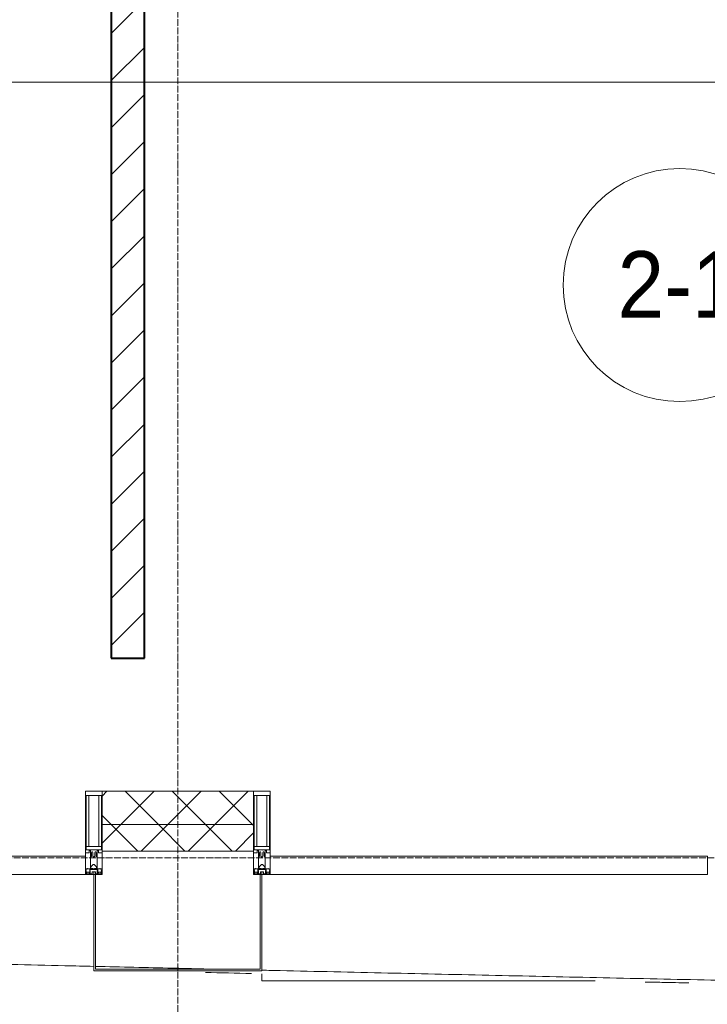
# Model space of a CAD drawing. Header units: millimetres. Extents: x 5617 to 101473, y 7718 to 212653.
# Tile 28 of 66: x 38955 to 41020, y 14960 to 17917. Entities that reach past the tile are written whole.
import ezdxf

# ---------------------------------------------------------------- set-up
doc = ezdxf.new("R2010")
doc.units = ezdxf.units.MM
doc.linetypes.add('ADSK_Линия сетки', pattern=[25, 20, -2.5, 0, -2.5])
doc.linetypes.add('Линия сетки', pattern=[25, 20, -2.5, 0, -2.5])
for name, color, linetype, lineweight in [('Импосты витража', 7, 'Continuous', 18), ('Колонны', 7, 'Continuous', 18), ('Марки помещений', 7, 'Continuous', 20), ('Оси', 7, 'Continuous', 9), ('Панели витража', 7, 'Continuous', 18), ('Стены разрез', 7, 'Continuous', 40), ('Стены штриховка', 7, 'Continuous', 40), ('Форма', 7, 'Continuous', 18), ('Формообразующий элемент-перекрытие', 7, 'Continuous', 18), ('Элементы узлов', 7, 'Continuous', 18)]:
    doc.layers.add(name, color=color, linetype=linetype, lineweight=lineweight)
doc.styles.add('Arial_3', font='arial.ttf', dxfattribs={"width": 0.9, "height": 200})
pattern_1 = [(45, (0, 0), (-70.71068, 70.71068), []), (135, (0, 0), (-70.71068, -70.71068), [])]

# ---------------------------------------------------------------- blocks, each defined once
blk = doc.blocks.new('135_SLK_K4_AR_rvt-1-МКСС_К4_L19_64_800_')
at = {"layer": 'Стены разрез', "lineweight": 9, "true_color": 0xaaaaaa}
h = blk.add_hatch(dxfattribs=at)
h.set_pattern_fill('FP_3', color=253, style=0, pattern_type=2)
h.set_pattern_definition([(45, (0, 0), (-70.71068, 70.71068), [])])
h.paths.add_polyline_path([(114950, 16000), (115050, 16000), (115050, 19400), (114950, 19400), (114950, 16975.3)])
at = {"layer": 'Стены разрез', "color": 253, "true_color": 0xaaaaaa}
for p, q in [((114950, 19400), (114950, 16000)), ((115050, 16000), (115050, 19300)), ((114950, 16000), (115050, 16000))]:
    blk.add_line(p, q, dxfattribs=at)
blk = doc.blocks.new('System Panel - A_PAN_Glass-7508020-МКСС_К4_L19_64_800_')
at = {"layer": 'Панели витража', "color": 253, "lineweight": 5, "true_color": 0xaaaaaa}
for p, q in [((656.25, 55), (-656.25, 55)), ((-656.25, 55), (-656.25, 0)), ((656.25, 0), (656.25, 55)), ((-656.25, 0), (656.25, 0))]:
    blk.add_line(p, q, dxfattribs=at)
blk = doc.blocks.new('Rectangular Mullion - 50Wx250H-2623690-МКСС_К4_L19_64_800_')
at = {"layer": 'Элементы узлов', "color": 253, "lineweight": 5, "true_color": 0xaaaaaa}
for p, q in [((-25, 65.2), (-25, 250)), ((-25, 250), (0, 250)), ((-23, 237.3), (0, 237.3)), ((-23, 237.3), (-23, 73.6)), ((-14.9, 84), (-14.9, 237.3)), ((25, 250), (0, 250)), ((23, 237.3), (0, 237.3)), ((14.9, 84), (14.9, 237.3)), ((23, 237.3), (23, 73.6)), ((25, 65.2), (25, 250)), ((-14, 65.2), (-25, 65.2)), ((0, 84), (-23, 84)), ((-0.5, 73.6), (-23, 73.6)), ((-14, 71.3), (-14, 65.2)), ((-10, 71.3), (-14, 71.3)), ((-10, 53), (-10, 71.3)), ((-7, 65.2), (-5.9, 67.3)), ((-7, 65.2), (-7, 54.7)), ((-4.1, 67.3), (-5.9, 67.3)), ((-4.1, 67.3), (-2.9, 65.1)), ((-2.9, 65.1), (-2.9, 54.6)), ((0, 84), (23, 84)), ((0.5, 73.6), (23, 73.6)), ((4.1, 67.3), (2.9, 65.1)), ((2.9, 65.1), (2.9, 54.6)), ((4.1, 67.3), (5.9, 67.3)), ((7, 65.2), (5.9, 67.3)), ((7, 65.2), (7, 54.7)), ((10, 71.3), (14, 71.3)), ((10, 53), (10, 71.3)), ((14, 71.3), (14, 65.2)), ((14, 65.2), (25, 65.2)), ((-8.7, 53), (-10, 53)), ((-10, 53), (-10, 17)), ((-8.7, 53), (-7, 54.7)), ((-8.5, 23), (-1.5, 30)), ((-1.3, 53), (-2.9, 54.6)), ((-1.5, 30), (0, 30)), ((0, 53), (-1.3, 53)), ((0, 53), (1.3, 53)), ((1.5, 30), (0, 30)), ((1.3, 53), (2.9, 54.6)), ((8.5, 23), (1.5, 30)), ((8.7, 53), (7, 54.7)), ((8.7, 53), (10, 53)), ((10, 53), (10, 17)), ((-23.8, 14.6), (-25, 14.2)), ((-25, 0), (-25, 14.2)), ((-22.3, 17), (-23.8, 17)), ((-23.8, 17), (-23.8, 14.6)), ((-22.5, 10.6), (-23.8, 14.6)), ((-22.5, 10.6), (-23.7, 9.9)), ((-23.7, 1.3), (-23.7, 9.9)), ((-23.7, 1.3), (-11.8, 1.3)), ((-23.2, 10.2), (-22.5, 8)), ((-22.5, 8), (-22.5, 4.5)), ((-21.3, 4.5), (-22.5, 4.5)), ((-22.3, 17), (-22.3, 16)), ((-22.3, 16), (-21.3, 16)), ((-19, 17.6), (-21.3, 16)), ((-21.3, 4.5), (-21.3, 6.5)), ((-21.3, 6.5), (-14.2, 6.5)), ((-18.4, 16.6), (-19, 17.6)), ((-7.4, 16.6), (-18.4, 16.6)), ((-14.2, 6.5), (-14.2, 4.5)), ((-13.2, 4.5), (-14.2, 4.5)), ((-13.2, 4.5), (-12.2, 7.2)), ((-12.7, 7.6), (-11.3, 11.4)), ((-12.7, 7.6), (-11.8, 6.9)), ((-12.2, 9), (-12.2, 14.8)), ((-12.2, 14.8), (0, 14.8)), ((-11.8, 1.3), (-11.8, 6.9)), ((-10.5, 11.2), (-11.3, 11.4)), ((-10.5, 1.5), (-10.5, 11.2)), ((-4.8, 1.5), (-10.5, 1.5)), ((-10, 17), (-7.5, 17)), ((-8.5, 18.5), (-8.5, 23)), ((-7.5, 18.5), (-8.5, 18.5)), ((-7.5, 17), (-7.5, 18.5)), ((-7.4, 18), (-7.4, 16.6)), ((-2.6, 18), (-7.4, 18)), ((0, 8), (-4.8, 8)), ((-4.8, 1.5), (-4.8, 8)), ((-2.6, 18), (-2.6, 16.8)), ((-2.6, 16.8), (0, 16.8)), ((2.6, 16.8), (0, 16.8)), ((0, 14.8), (0, 16.8)), ((0, 14.8), (0, 16.8)), ((12.2, 14.8), (0, 14.8)), ((0, 0), (0, 8)), ((0, 8), (4.8, 8)), ((0, 0), (0, 8)), ((2.6, 18), (2.6, 16.8)), ((2.6, 18), (7.4, 18)), ((4.8, 1.5), (4.8, 8)), ((4.8, 1.5), (10.5, 1.5)), ((7.4, 18), (7.4, 16.6)), ((7.4, 16.6), (18.4, 16.6)), ((7.5, 18.5), (8.5, 18.5)), ((7.5, 17), (7.5, 18.5)), ((10, 17), (7.5, 17)), ((8.5, 18.5), (8.5, 23)), ((10.5, 11.2), (11.3, 11.4)), ((10.5, 1.5), (10.5, 11.2)), ((12.7, 7.6), (11.3, 11.4)), ((12.7, 7.6), (11.8, 6.9)), ((11.8, 1.3), (11.8, 6.9)), ((23.7, 1.3), (11.8, 1.3)), ((12.2, 9), (12.2, 14.8)), ((13.2, 4.5), (12.2, 7.2)), ((13.2, 4.5), (14.2, 4.5)), ((21.3, 6.5), (14.2, 6.5)), ((14.2, 6.5), (14.2, 4.5)), ((18.4, 16.6), (19, 17.6)), ((19, 17.6), (21.3, 16)), ((22.3, 16), (21.3, 16)), ((21.3, 4.5), (21.3, 6.5)), ((21.3, 4.5), (22.5, 4.5)), ((22.3, 17), (22.3, 16)), ((22.3, 17), (23.8, 17)), ((22.5, 10.6), (23.8, 14.6)), ((22.5, 10.6), (23.7, 9.9)), ((23.2, 10.2), (22.5, 8)), ((22.5, 8), (22.5, 4.5)), ((23.7, 1.3), (23.7, 9.9)), ((23.8, 17), (23.8, 14.6)), ((23.8, 14.6), (25, 14.2)), ((25, 0), (25, 14.2)), ((-25, 0), (0, 0)), ((25, 0), (0, 0))]:
    blk.add_line(p, q, dxfattribs=at)
for centre, start, end in [((-0.5, 73.1), 360, 90), ((0.5, 73.1), 90, 180)]:
    blk.add_arc(centre, 0.5, start, end, dxfattribs=at)
blk = doc.blocks.new('Rectangular Mullion - R_StandardFrame_50Wx250H-V44-МКСС_К4_L19_64_800_')
at = {"layer": 'Импосты витража', "color": 253, "lineweight": 5, "true_color": 0xaaaaaa}
for p, q in [((-25, -250), (-25, 0)), ((-25, 0), (0, 0)), ((5, 0), (25, 0)), ((25, 0), (25, -250)), ((25, -250), (-25, -250))]:
    blk.add_line(p, q, dxfattribs=at)
blk = doc.blocks.new('Rectangular Mullion - R_StandardFrame_50Wx250H-7505731-МКСС_К4_L19_64_800_')
at = {"layer": 'Импосты витража', "color": 253, "lineweight": 5, "true_color": 0xaaaaaa}
for p, q in [((-25, -250), (-25, 0)), ((-25, 0), (-5, 0)), ((0, 0), (25, 0)), ((25, 0), (25, -250)), ((25, -250), (-25, -250))]:
    blk.add_line(p, q, dxfattribs=at)
blk = doc.blocks.new('A_SLK_PAN_Type1 - Прямой тип панели-6537780-МКСС_К4_L19_64_800_')
at = {"layer": 'Колонны', "lineweight": 5}
for p, q in [((-252.5, 290), (252.5, 290)), ((-252.5, 0), (-252.5, 290)), ((-247.5, 285), (-247.5, 0)), ((247.5, 285), (-247.5, 285)), ((247.5, 0), (247.5, 285)), ((252.5, 290), (252.5, 0)), ((-247.5, 0), (-252.5, 0)), ((252.5, 0), (247.5, 0))]:
    blk.add_line(p, q, dxfattribs=at)
blk = doc.blocks.new('A_OGR_PAN_Отлив - A_OGR_PAN_Отлив-6121869-МКСС_К4_L19_64_800_')
at = {"layer": 'Колонны', "color": 253, "lineweight": 5, "true_color": 0xaaaaaa}
for q in [(-681.2, -298.3), (319.1, -320)]:
    blk.add_line((-681.2, -320), q, dxfattribs=at)
blk = doc.blocks.new('135_SLK_K4_AR_FCD_rvt-1-МКСС_К4_L19_64_800_')
at = {"layer": 'Стены разрез', "lineweight": 5, "true_color": 0xaaaaaa}
h = blk.add_hatch(dxfattribs=at)
h.set_pattern_fill('FP_4', color=253, style=0, pattern_type=2)
h.set_pattern_definition(pattern_1)
h.paths.add_polyline_path([(115377.5, 15500), (115377.5, 15600), (114922.5, 15600), (114922.5, 15500)])
h = blk.add_hatch(dxfattribs=at)
h.set_pattern_fill('FP_4', color=253, style=0, pattern_type=2)
h.set_pattern_definition(pattern_1)
h.paths.add_polyline_path([(114922.5, 15420), (115377.5, 15420), (115377.5, 15500), (114922.5, 15500)])
at = {"layer": 'Стены разрез', "color": 253, "lineweight": 9, "true_color": 0xaaaaaa}
for p, q in [((115377.5, 15600), (114922.5, 15600)), ((114922.5, 15600), (114922.5, 15420)), ((115377.5, 15420), (115377.5, 15600)), ((114922.5, 15420), (115377.5, 15420))]:
    blk.add_line(p, q, dxfattribs=at)
at = {"layer": 'Стены штриховка', "color": 253, "lineweight": 9, "true_color": 0xaaaaaa}
blk.add_line((115377.5, 15500), (114922.5, 15500), dxfattribs=at)
at = {"layer": 'Форма', "color": 253, "lineweight": 9, "true_color": 0xaaaaaa}
blk.add_line((136800, 17730), (105757.1, 17730), dxfattribs=at)
for points, knots in [([(113535, 15105), (113583, 15103.9), (113685, 15101.5), (113894.7, 15096.7), (114164, 15090.5), (114487.2, 15083.1), (114731.8, 15077.5), (114868.6, 15074.3), (114897.5, 15073.7)], [-0.74943195, -0.74943195, -0.74943195, -0.74943195, -0.74479167, -0.73958333, -0.72916667, -0.71875, -0.70833333, -0.7055337, -0.7055337, -0.7055337, -0.7055337]), ([(114902.4, 15073.6), (114979.6, 15071.8), (115107.2, 15068.9), (115234.7, 15066), (115285.1, 15064.9)], [-0.70537747, -0.70537747, -0.70537747, -0.70537747, -0.69791667, -0.69304937, -0.69304937, -0.69304937, -0.69304937]), ([(115402.5, 15062.2), (115420.8, 15061.8), (115546.7, 15059), (115780.4, 15053.7), (116103.9, 15046.6), (116427.3, 15039.5), (116647.6, 15034.7), (116760.2, 15032.3), (116765, 15032.2)], [-0.68926332, -0.68926332, -0.68926332, -0.68926332, -0.6875, -0.67708333, -0.66666667, -0.65625, -0.64583333, -0.64536602, -0.64536602, -0.64536602, -0.64536602])]:
    blk.add_open_spline(points, degree=3, knots=knots, dxfattribs=at)
at = {"layer": 'Формообразующий элемент-перекрытие', "color": 253, "lineweight": 5, "true_color": 0xaaaaaa}
blk.add_open_spline([(115370.9, 15052.4), (115324.9, 15053.4), (115278.9, 15054.4), (115232.9, 15055.4)], degree=3, dxfattribs=at)
blk.add_open_spline([(116684.8, 15024), (116657.8, 15024.5), (116614, 15025.5), (116570.2, 15026.4), (116553.4, 15026.7)], degree=3, knots=[0.637435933, 0.637435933, 0.637435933, 0.637435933, 0.64, 0.64159912, 0.64159912, 0.64159912, 0.64159912], dxfattribs=at)
at = {"layer": 'Импосты витража', "color": 253, "lineweight": 5, "true_color": 0xaaaaaa}
for p in [(114897.5, 15350), (115402.5, 15350)]:
    blk.add_blockref('Rectangular Mullion - 50Wx250H-2623690-МКСС_К4_L19_64_800_', p, dxfattribs=at)
at = {"layer": 'Импосты витража', "color": 253, "lineweight": 5, "true_color": 0xaaaaaa, "extrusion": (0, 0, -1), "rotation": 180}
for name, p in [('Rectangular Mullion - R_StandardFrame_50Wx250H-V44-МКСС_К4_L19_64_800_', (-114897.5, 15350)), ('Rectangular Mullion - R_StandardFrame_50Wx250H-7505731-МКСС_К4_L19_64_800_', (-115402.5, 15350))]:
    blk.add_blockref(name, p, dxfattribs=at)
at = {"layer": 'Колонны', "color": 253, "lineweight": 5, "true_color": 0xaaaaaa, "rotation": 180}
blk.add_blockref('A_SLK_PAN_Type1 - Прямой тип панели-6537780-МКСС_К4_L19_64_800_', (115150, 15350), dxfattribs=at)
at = {"layer": 'Колонны', "color": 253, "lineweight": 5, "true_color": 0xaaaaaa}
blk.add_blockref('A_OGR_PAN_Отлив - A_OGR_PAN_Отлив-6121869-МКСС_К4_L19_64_800_', (116083.8, 15350), dxfattribs=at)
at = {"layer": 'Панели витража', "color": 253, "lineweight": 5, "true_color": 0xaaaaaa}
for p in [(114216.3, 15350), (116083.8, 15350)]:
    blk.add_blockref('System Panel - A_PAN_Glass-7508020-МКСС_К4_L19_64_800_', p, dxfattribs=at)
blk = doc.blocks.new('050_Марка_Помещение - Номер-620969-МКСС_К4_L19_64_800_')
at = {"layer": 'Марки помещений'}
blk.add_circle((0, 0), 3.5, dxfattribs=at)

msp = doc.modelspace()

# ---------------------------------------------------------------- linework, layer by layer
at = {"layer": 'Оси', "linetype": 'Линия сетки'}
msp.add_line((39430.3, 12025.7), (39430.3, 33220), dxfattribs=at)
at = {"layer": 'Оси', "linetype": 'ADSK_Линия сетки'}
msp.add_line((61271.8, 15400), (24565.1, 15400), dxfattribs=at)

# ---------------------------------------------------------------- block references
at = {"lineweight": 5}
for name in ['135_SLK_K4_AR_FCD_rvt-1-МКСС_К4_L19_64_800_', '135_SLK_K4_AR_rvt-1-МКСС_К4_L19_64_800_']:
    msp.add_blockref(name, (-75719.7, 0), dxfattribs=at)
at = {"layer": 'Марки помещений', "xscale": 99.99999999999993, "yscale": 99.99999999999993, "zscale": 99.99999999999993}
msp.add_blockref('050_Марка_Помещение - Номер-620969-МКСС_К4_L19_64_800_', (40937.3, 17120.2), dxfattribs=at)

# ---------------------------------------------------------------- texts
at = {"layer": 'Марки помещений', "lineweight": 9, "insert": (40750.8, 17221.9), "char_height": 200, "width": 447.342, "attachment_point": 1, "style": 'Arial_3'}
msp.add_mtext('2-1', dxfattribs=at)

doc.saveas('drawing.dxf')
